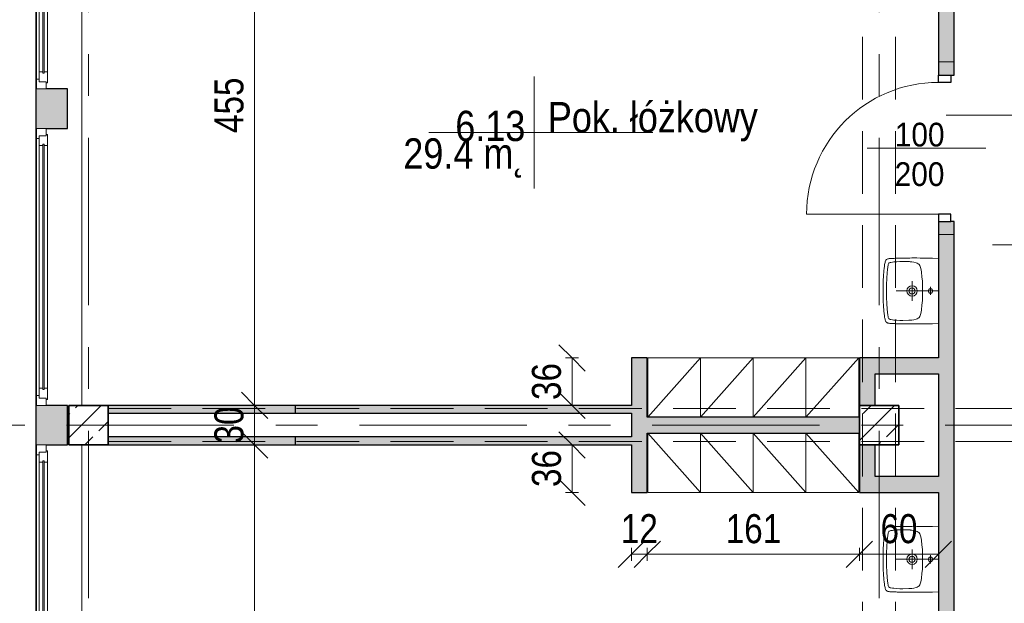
# Model space of a CAD drawing. Header units: centimetres. Extents: x -1743 to 21705, y -8842 to 3590.
# Tile 6 of 44: x -1265 to -518, y 753 to 1196. Entities that reach past the tile are written whole.
import ezdxf

# ---------------------------------------------------------------- set-up
doc = ezdxf.new("R2010")
doc.units = ezdxf.units.CM
doc.linetypes.add('Oś', pattern=[222.25, 127, -31.75, 31.75, -31.75])
doc.linetypes.add('Ukryte', pattern=[71.438, 47.625, -23.813])
for name, color, linetype, lineweight in [('A-ANNO-DIMS', 211, 'Continuous', 13), ('A-ANNO-DIMS-100', 211, 'Continuous', 13), ('A-ANNO-NOTE', 131, 'Continuous', 9), ('A-AREA', 32, 'Continuous', 9), ('A-AREA-IDEN', 2, 'Continuous', 13), ('A-DETL-GENF', 92, 'Continuous', 9), ('A-DETL-HDLN', 90, 'Ukryte', 9), ('A-DETL-MEDM', 33, 'Continuous', 25), ('A-DOOR', 31, 'Continuous', 13), ('A-GLAZ', 151, 'Continuous', 13), ('A-WALL', 113, 'Continuous', 13), ('P-SANR-FIXT', 6, 'Continuous', 9), ('Q-SPCQ', 91, 'Continuous', 9), ('S-COLS', 52, 'Continuous', 9), ('S-GRID', 1, 'Continuous', 13)]:
    doc.layers.add(name, color=color, linetype=linetype, lineweight=lineweight)
doc.styles.add('Arial', font='arial.ttf', dxfattribs={"width": 0.9, "height": 18})
doc.styles.add('Arial Narrow_2', font='ARIALN.TTF', dxfattribs={"height": 22})
doc.styles.add('Arial_3', font='arial.ttf', dxfattribs={"width": 0.85, "height": 23})
doc.dimstyles.new('Diagonal_1_100__0_1__1', dxfattribs={"dimscale": 30.48, "dimtxt": 22.515481, "dimasz": 0.656168, "dimexe": 0.164042, "dimexo": 0.0625, "dimgap": 0.065617, "dimtad": 1, "dimdec": 1, "dimrnd": 0.1, "dimdsep": 46, "dimtxsty": 'Arial Narrow_2', "dimblk1": 'OBLIQUE', "dimblk2": 'OBLIQUE', "dimsah": 1, "dimcen": 0.09, "dimazin": 0, "dimtfac": 1, "dimtdec": 4, "dimtix": 1, "dimtmove": 0, "dimatfit": 3, "dimfxl": 0.164042, "dimfxlon": 1, "dimtvp": 1, "dimtolj": 1, "dimtzin": 0, "dimarcsym": 2})

# ---------------------------------------------------------------- blocks, each defined once
blk = doc.blocks.new('M_Concrete-Square-Column - 300 x 300mm-V8-6_piętro IV __13_80 m_ - stan istniejący')
at = {"layer": 'S-COLS'}
h = blk.add_hatch(dxfattribs=at)
h.set_pattern_fill('FP_10', color=256, style=0, pattern_type=2)
h.set_pattern_definition([(45, (612.623, -888.326), (-17.67767, 17.67767), []), (45, (630.3, -888.326), (-17.67767, 17.67767), [12.5, -6.25])])
h.paths.add_polyline_path([(15, -15), (15, 15), (-15, 15), (-15, -15)], flags=0)
at = {"layer": 'S-COLS', "lineweight": 35}
for p, q in [((15, 15), (-15, 15)), ((-15, 15), (-15, -15)), ((15, -15), (15, 15)), ((-15, -15), (15, -15))]:
    blk.add_line(p, q, dxfattribs=at)
blk = doc.blocks.new('M_Concrete-Square-Column - 300 x 300mm-V18-6_piętro IV __13_80 m_ - stan istniejący')
at = {"layer": 'S-COLS'}
h = blk.add_hatch(dxfattribs=at)
h.set_pattern_fill('FP_22', color=256, style=0, pattern_type=2)
h.set_pattern_definition([(45, (1212.623, -888.326), (-17.67767, 17.67767), []), (45, (1230.3, -888.326), (-17.67767, 17.67767), [12.5, -6.25])])
h.paths.add_polyline_path([(15, -15), (15, 15), (-15, 15), (-15, -15)], flags=0)
at = {"layer": 'S-COLS', "lineweight": 35}
for p, q in [((15, 15), (-15, 15)), ((-15, 15), (-15, -15)), ((15, -15), (15, 15)), ((-15, -15), (15, -15))]:
    blk.add_line(p, q, dxfattribs=at)
blk = doc.blocks.new('DRZWI 1S - automatyczna etykieta - Drzwi 100-2252139-6_piętro IV __13_80 m_ - stan istniejący')
at = {"layer": 'A-DETL-GENF'}
for p, q in [((-55.5, 3.5), (-50, 3.5)), ((-55.5, -6), (-55.5, 3.5)), ((-50, 3.5), (-50, -6)), ((50, 3.5), (55.5, 3.5)), ((50, -6), (50, 3.5)), ((55.5, 3.5), (55.5, -6)), ((-50, -6), (-55.5, -6)), ((55.5, -6), (50, -6))]:
    blk.add_line(p, q, dxfattribs=at)
at = {"layer": 'A-DETL-MEDM'}
for p, q in [((-55.5, -6), (-55.5, 3.5)), ((-55.5, 3.5), (-50, 3.5)), ((-50, 3.5), (-50, -6)), ((50, 3.5), (50, -6)), ((55.5, 3.5), (50, 3.5)), ((55.5, -6), (55.5, 3.5)), ((-50, -6), (-55.5, -6)), ((50, -6), (55.5, -6))]:
    blk.add_line(p, q, dxfattribs=at)
at = {"layer": 'A-DOOR'}
blk.add_line((50, -6), (50, -106), dxfattribs=at)
blk.add_arc((50, -6), 100, 180, 270, dxfattribs=at)
blk = doc.blocks.new('Okno - automatyczna etykieta - 210x165 _nietypowy podział_-2208563-6_piętro IV __13_80 m_ - stan istniejący')
at = {"layer": 'A-GLAZ'}
for p, q in [((-97.5, 11.5), (-105, 11.5)), ((-105, 11.5), (-105, 4)), ((-105, 11.5), (105, 11.5)), ((-92, 9.5), (-99.5, 9.5)), ((-99.5, 9.5), (-99.5, 4)), ((-99.5, 4), (-99.5, 9.5)), ((-99.5, 9.5), (-97.5, 9.5)), ((-97.5, 9.5), (-97.5, 11.5)), ((97.5, 11.5), (-97.5, 11.5)), ((-92, 6.75), (-92, 9.5)), ((92, 9.5), (-92, 9.5)), ((99.5, 9.5), (92, 9.5)), ((92, 9.5), (92, 6.75)), ((105, 11.5), (97.5, 11.5)), ((97.5, 11.5), (97.5, 9.5)), ((97.5, 9.5), (99.5, 9.5)), ((99.5, 4), (99.5, 9.5)), ((99.5, 9.5), (99.5, 4)), ((105, 4), (105, 11.5)), ((-105, 4), (-99.5, 4)), ((-99.5, 4), (-100.5, 4)), ((-100.5, 4), (-100.5, 3)), ((-100.5, 3), (-92, 3)), ((93, 6.75), (-93, 6.75)), ((-93, 6.75), (-93, 5.75)), ((-93, 5.75), (-93, 6.75)), ((-93, 6.75), (-92, 6.75)), ((-93, 5.75), (93, 5.75)), ((-92, 5.75), (-93, 5.75)), ((-92, 3), (-92, 5.75)), ((92, 3), (-92, 3)), ((92, 6.75), (93, 6.75)), ((92, 5.75), (92, 3)), ((93, 5.75), (92, 5.75)), ((92, 3), (100.5, 3)), ((93, 5.75), (93, 6.75)), ((93, 6.75), (93, 5.75)), ((100.5, 4), (99.5, 4)), ((99.5, 4), (105, 4)), ((100.5, 3), (100.5, 4))]:
    blk.add_line(p, q, dxfattribs=at)
blk = doc.blocks.new('Szafa1 - 45 cm-1791407-6_piętro IV __13_80 m_ - stan istniejący')
at = {"layer": 'Q-SPCQ'}
for p, q in [((-7.5, 51), (32.5, 6)), ((-7.5, 6), (-7.5, 51)), ((-7.5, 51), (32.5, 51)), ((32.5, 51), (32.5, 6))]:
    blk.add_line(p, q, dxfattribs=at)
blk = doc.blocks.new('Szafa1 - 45 cm-1791408-6_piętro IV __13_80 m_ - stan istniejący')
at = {"layer": 'Q-SPCQ'}
for p, q in [((-7.5, -51), (32.5, -6)), ((-7.5, -6), (-7.5, -51)), ((32.5, -51), (32.5, -6)), ((-7.5, -51), (32.5, -51))]:
    blk.add_line(p, q, dxfattribs=at)
blk = doc.blocks.new('Umywalka koło Nova Pro - Pro 50-1211177-6_piętro IV __13_80 m_ - stan istniejący')
at = {"layer": 'P-SANR-FIXT'}
for p, q in [((-12.19, -6), (-12.32, -10.58)), ((12.5, -6), (12.5, -38)), ((37.32, -10.58), (37.19, -6)), ((-12.4, -14.28), (-12.45, -17.35)), ((-12.32, -10.58), (-12.4, -14.28)), ((15.72, -12.02), (9.46, -12.02)), ((37.4, -14.28), (37.32, -10.58)), ((37.45, -17.35), (37.4, -14.28)), ((-12.48, -22.27), (-12.51, -24.3)), ((-12.45, -17.35), (-12.48, -19.98)), ((-12.48, -19.98), (-12.48, -22.27)), ((-8.62, -22.03), (-8.91, -22.86)), ((-8.19, -21.26), (-8.62, -22.03)), ((-7.93, -20.91), (-8.19, -21.26)), ((-7.61, -20.62), (-7.93, -20.91)), ((-6.89, -20.14), (-7.61, -20.62)), ((-6.09, -19.8), (-6.89, -20.14)), ((-5.24, -19.53), (-6.09, -19.8)), ((-3.53, -19.16), (-5.24, -19.53)), ((-1.83, -18.89), (-3.53, -19.16)), ((1.66, -18.49), (-1.83, -18.89)), ((5.15, -18.2), (1.66, -18.49)), ((8.64, -18.06), (5.15, -18.2)), ((10.37, -18.01), (8.64, -18.06)), ((14.63, -18.01), (10.37, -18.01)), ((16.36, -18.06), (14.63, -18.01)), ((19.88, -18.2), (16.36, -18.06)), ((23.34, -18.49), (19.88, -18.2)), ((26.83, -18.89), (23.34, -18.49)), ((28.56, -19.16), (26.83, -18.89)), ((30.26, -19.53), (28.56, -19.16)), ((31.09, -19.8), (30.26, -19.53)), ((31.89, -20.14), (31.09, -19.8)), ((32.61, -20.62), (31.89, -20.14)), ((32.93, -20.91), (32.61, -20.62)), ((33.19, -21.26), (32.93, -20.91)), ((33.62, -22.03), (33.19, -21.26)), ((33.91, -22.86), (33.62, -22.03)), ((37.48, -19.98), (37.45, -17.35)), ((37.51, -22.27), (37.48, -19.98)), ((37.51, -26.13), (37.51, -22.27)), ((-12.51, -24.3), (-12.48, -26.13)), ((-12.48, -26.13), (-12.48, -27.81)), ((-12.48, -27.81), (-12.46, -29.49)), ((-12.46, -29.49), (-12.46, -30.5)), ((-9.76, -28.56), (-9.84, -33.06)), ((-9.74, -27.87), (-9.76, -28.56)), ((-9.71, -27.55), (-9.74, -27.87)), ((-9.69, -27.15), (-9.71, -27.55)), ((-9.61, -26.27), (-9.69, -27.15)), ((-9.37, -24.54), (-9.61, -26.27)), ((-8.91, -22.86), (-9.37, -24.54)), ((20.01, -26), (5.01, -26)), ((34.37, -24.54), (33.91, -22.86)), ((34.63, -26.27), (34.37, -24.54)), ((34.69, -27.15), (34.63, -26.27)), ((34.71, -27.55), (34.69, -27.15)), ((34.74, -27.87), (34.71, -27.55)), ((34.76, -28.56), (34.74, -27.87)), ((34.84, -33.06), (34.76, -28.56)), ((37.46, -30.5), (37.48, -29.49)), ((37.48, -27.81), (37.51, -26.13)), ((37.48, -29.49), (37.48, -27.81)), ((-12.46, -30.5), (-12.43, -31.46)), ((-12.43, -31.46), (-12.43, -32.39)), ((-12.43, -32.39), (-12.4, -33.3)), ((-12.4, -33.3), (-12.4, -33.88)), ((-12.4, -33.88), (-12.38, -35.06)), ((-12.38, -35.06), (-12.35, -35.88)), ((-12.35, -35.88), (-12.35, -36.65)), ((-12.35, -36.65), (-12.32, -37.43)), ((-9.84, -33.06), (-9.79, -35.32)), ((-9.79, -35.32), (-9.71, -37.56)), ((34.71, -37.56), (34.82, -35.32)), ((34.82, -35.32), (34.84, -33.06)), ((37.32, -37.43), (37.35, -36.65)), ((37.35, -35.88), (37.38, -35.06)), ((37.35, -36.65), (37.35, -35.88)), ((37.38, -35.06), (37.4, -33.88)), ((37.4, -33.88), (37.43, -33.3)), ((37.43, -32.39), (37.46, -31.46)), ((37.43, -33.3), (37.43, -32.39)), ((37.46, -31.46), (37.46, -30.5)), ((-12.32, -37.43), (-12.3, -38.17)), ((-12.3, -38.17), (-12.27, -38.89)), ((-12.27, -38.89), (-12.24, -39.61)), ((-12.24, -39.61), (-12.22, -40.28)), ((-12.22, -40.28), (-12.19, -40.94)), ((-12.19, -40.94), (-12.16, -41.58)), ((-12.16, -41.58), (-12.14, -42.22)), ((-12.14, -42.22), (-12.08, -42.81)), ((-12.08, -42.81), (-12, -43.37)), ((-12, -43.37), (-11.92, -43.87)), ((-11.92, -43.87), (-11.82, -44.38)), ((-11.82, -44.38), (-11.71, -44.67)), ((-11.6, -44.96), (-11.79, -44.38)), ((-11.71, -44.67), (-11.6, -44.96)), ((-9.71, -37.56), (-9.53, -39.82)), ((-9.53, -39.82), (-9.39, -40.94)), ((-9.39, -40.94), (-9.21, -42.03)), ((-9.21, -42.03), (-9.05, -42.59)), ((-9.05, -42.59), (-8.86, -43.1)), ((-8.86, -43.1), (-8.7, -43.34)), ((-8.7, -43.34), (-8.51, -43.55)), ((-8.51, -43.55), (-8.03, -43.85)), ((-8.03, -43.85), (-7.53, -44.06)), ((-7.53, -44.06), (-6.97, -44.22)), ((-6.97, -44.22), (-5.88, -44.43)), ((-5.88, -44.43), (-3.64, -44.75)), ((-3.64, -44.75), (-1.4, -44.94)), ((26.4, -44.94), (28.64, -44.75)), ((28.64, -44.75), (30.88, -44.43)), ((30.88, -44.43), (31.97, -44.22)), ((31.97, -44.22), (32.53, -44.06)), ((32.53, -44.06), (33.06, -43.85)), ((33.06, -43.85), (33.54, -43.55)), ((33.54, -43.55), (33.73, -43.34)), ((33.73, -43.34), (33.86, -43.1)), ((33.86, -43.1), (34.07, -42.59)), ((34.07, -42.59), (34.21, -42.03)), ((34.21, -42.03), (34.39, -40.94)), ((34.39, -40.94), (34.53, -39.82)), ((34.53, -39.82), (34.71, -37.56)), ((36.6, -44.96), (36.82, -44.38)), ((36.82, -44.38), (36.92, -43.87)), ((36.92, -43.87), (37.03, -43.37)), ((37.03, -43.37), (37.08, -42.81)), ((37.08, -42.81), (37.14, -42.22)), ((37.14, -42.22), (37.16, -41.58)), ((37.16, -41.58), (37.19, -40.94)), ((37.19, -40.94), (37.22, -40.28)), ((37.22, -40.28), (37.24, -39.61)), ((37.24, -39.61), (37.27, -38.89)), ((37.27, -38.89), (37.3, -38.17)), ((37.3, -38.17), (37.32, -37.43)), ((-11.6, -44.96), (-11.26, -45.47)), ((-11.26, -45.47), (-11.6, -44.96)), ((-11.26, -45.47), (-10.8, -45.84)), ((-10.8, -45.84), (-11.26, -45.47)), ((-10.8, -45.84), (-10.24, -46.11)), ((-10.24, -46.11), (-10.8, -45.84)), ((-10.24, -46.11), (-9.61, -46.32)), ((-9.61, -46.32), (-10.24, -46.11)), ((-9.61, -46.32), (-8.94, -46.51)), ((-8.94, -46.51), (-9.61, -46.32)), ((-8.94, -46.51), (-8.25, -46.64)), ((-8.25, -46.64), (-8.94, -46.51)), ((-8.25, -46.64), (-7.5, -46.8)), ((-7.5, -46.8), (-8.25, -46.64)), ((-7.5, -46.8), (-6.73, -46.91)), ((-6.73, -46.91), (-7.5, -46.8)), ((-6.73, -46.91), (-5.93, -47.04)), ((-5.93, -47.04), (-6.73, -46.91)), ((-5.93, -47.04), (-5.1, -47.15)), ((-5.1, -47.15), (-5.93, -47.04)), ((-5.1, -47.15), (-4.2, -47.25)), ((-4.2, -47.25), (-5.1, -47.15)), ((-4.2, -47.25), (-3.27, -47.36)), ((-3.27, -47.36), (-4.2, -47.25)), ((-3.27, -47.36), (-2.28, -47.44)), ((-2.28, -47.44), (-3.27, -47.36)), ((-2.28, -47.44), (-1.24, -47.52)), ((-1.24, -47.52), (-2.28, -47.44)), ((-1.4, -44.94), (3.1, -45.18)), ((-1.24, -47.52), (-0.15, -47.63)), ((-0.15, -47.63), (-1.24, -47.52)), ((-0.15, -47.63), (1.05, -47.71)), ((1.05, -47.71), (-0.15, -47.63)), ((1.05, -47.71), (2.3, -47.76)), ((2.3, -47.76), (1.05, -47.71)), ((2.3, -47.76), (3.66, -47.84)), ((3.66, -47.84), (2.3, -47.76)), ((3.1, -45.18), (7.6, -45.31)), ((3.66, -47.84), (5.12, -47.89)), ((5.12, -47.89), (3.66, -47.84)), ((5.12, -47.89), (6.72, -47.95)), ((6.72, -47.95), (5.12, -47.89)), ((6.72, -47.95), (8.45, -47.97)), ((8.45, -47.97), (6.72, -47.95)), ((7.6, -45.31), (9.86, -45.39)), ((8.45, -47.97), (10.4, -48)), ((10.4, -48), (8.45, -47.97)), ((9.86, -45.39), (11.04, -45.42)), ((10.4, -48), (14.63, -48)), ((14.63, -48), (10.4, -48)), ((11.04, -45.42), (11.7, -45.42)), ((11.7, -45.42), (12.5, -45.44)), ((12.5, -45.44), (13.3, -45.42)), ((13.3, -45.42), (13.99, -45.42)), ((13.99, -45.42), (15.14, -45.39)), ((14.63, -48), (16.55, -47.97)), ((16.55, -47.97), (14.63, -48)), ((15.14, -45.39), (17.4, -45.31)), ((16.55, -47.97), (18.31, -47.95)), ((18.31, -47.95), (16.55, -47.97)), ((17.4, -45.31), (21.9, -45.18)), ((18.31, -47.95), (19.88, -47.89)), ((19.88, -47.89), (18.31, -47.95)), ((19.88, -47.89), (21.34, -47.84)), ((21.34, -47.84), (19.88, -47.89)), ((21.34, -47.84), (22.7, -47.76)), ((22.7, -47.76), (21.34, -47.84)), ((21.9, -45.18), (26.4, -44.94)), ((22.7, -47.76), (23.98, -47.71)), ((23.98, -47.71), (22.7, -47.76)), ((23.98, -47.71), (25.15, -47.63)), ((25.15, -47.63), (23.98, -47.71)), ((25.15, -47.63), (26.24, -47.52)), ((26.24, -47.52), (25.15, -47.63)), ((26.24, -47.52), (27.31, -47.44)), ((27.31, -47.44), (26.24, -47.52)), ((27.31, -47.44), (28.29, -47.36)), ((28.29, -47.36), (27.31, -47.44)), ((28.29, -47.36), (29.23, -47.25)), ((29.23, -47.25), (28.29, -47.36)), ((29.23, -47.25), (30.1, -47.15)), ((30.1, -47.15), (29.23, -47.25)), ((30.1, -47.15), (30.93, -47.04)), ((30.93, -47.04), (30.1, -47.15)), ((30.93, -47.04), (31.76, -46.91)), ((31.76, -46.91), (30.93, -47.04)), ((31.76, -46.91), (32.5, -46.8)), ((32.5, -46.8), (31.76, -46.91)), ((32.5, -46.8), (33.25, -46.64)), ((33.25, -46.64), (32.5, -46.8)), ((33.25, -46.64), (33.97, -46.51)), ((33.97, -46.51), (33.25, -46.64)), ((33.97, -46.51), (34.63, -46.32)), ((34.63, -46.32), (33.97, -46.51)), ((34.63, -46.32), (35.24, -46.11)), ((35.24, -46.11), (34.63, -46.32)), ((35.24, -46.11), (35.8, -45.84)), ((35.8, -45.84), (35.24, -46.11)), ((35.8, -45.84), (36.28, -45.47)), ((36.28, -45.47), (35.8, -45.84)), ((36.28, -45.47), (36.6, -44.96)), ((36.6, -44.96), (36.28, -45.47))]:
    blk.add_line(p, q, dxfattribs=at)
for centre, radius in [((12.5, -12.02), 1.72), ((12.51, -26), 3.92), ((12.51, -26), 2.28)]:
    blk.add_circle(centre, radius, dxfattribs=at)
blk = doc.blocks.new('Umywalka koło Nova Pro - Pro 50-1205816-6_piętro IV __13_80 m_ - stan istniejący')
at = {"layer": 'P-SANR-FIXT'}
for p, q in [((-11.6, 44.96), (-11.79, 44.38)), ((-11.71, 44.67), (-11.6, 44.96)), ((-11.6, 44.96), (-11.26, 45.47)), ((-11.26, 45.47), (-11.6, 44.96)), ((-11.26, 45.47), (-10.8, 45.84)), ((-10.8, 45.84), (-11.26, 45.47)), ((-10.8, 45.84), (-10.24, 46.11)), ((-10.24, 46.11), (-10.8, 45.84)), ((-10.24, 46.11), (-9.61, 46.32)), ((-9.61, 46.32), (-10.24, 46.11)), ((-9.61, 46.32), (-8.94, 46.51)), ((-8.94, 46.51), (-9.61, 46.32)), ((-8.94, 46.51), (-8.25, 46.64)), ((-8.25, 46.64), (-8.94, 46.51)), ((-8.25, 46.64), (-7.5, 46.8)), ((-7.5, 46.8), (-8.25, 46.64)), ((-7.5, 46.8), (-6.73, 46.91)), ((-6.73, 46.91), (-7.5, 46.8)), ((-6.73, 46.91), (-5.93, 47.04)), ((-5.93, 47.04), (-6.73, 46.91)), ((-5.93, 47.04), (-5.1, 47.15)), ((-5.1, 47.15), (-5.93, 47.04)), ((-5.1, 47.15), (-4.2, 47.25)), ((-4.2, 47.25), (-5.1, 47.15)), ((-4.2, 47.25), (-3.27, 47.36)), ((-3.27, 47.36), (-4.2, 47.25)), ((-3.64, 44.75), (-1.4, 44.94)), ((-3.27, 47.36), (-2.28, 47.44)), ((-2.28, 47.44), (-3.27, 47.36)), ((-2.28, 47.44), (-1.24, 47.52)), ((-1.24, 47.52), (-2.28, 47.44)), ((-1.4, 44.94), (3.1, 45.18)), ((-1.24, 47.52), (-0.15, 47.63)), ((-0.15, 47.63), (-1.24, 47.52)), ((-0.15, 47.63), (1.05, 47.71)), ((1.05, 47.71), (-0.15, 47.63)), ((1.05, 47.71), (2.3, 47.76)), ((2.3, 47.76), (1.05, 47.71)), ((2.3, 47.76), (3.66, 47.84)), ((3.66, 47.84), (2.3, 47.76)), ((3.1, 45.18), (7.6, 45.31)), ((3.66, 47.84), (5.12, 47.89)), ((5.12, 47.89), (3.66, 47.84)), ((5.12, 47.89), (6.72, 47.95)), ((6.72, 47.95), (5.12, 47.89)), ((6.72, 47.95), (8.45, 47.97)), ((8.45, 47.97), (6.72, 47.95)), ((7.6, 45.31), (9.86, 45.39)), ((8.45, 47.97), (10.4, 48)), ((10.4, 48), (8.45, 47.97)), ((9.86, 45.39), (11.04, 45.42)), ((10.4, 48), (14.63, 48)), ((14.63, 48), (10.4, 48)), ((11.04, 45.42), (11.7, 45.42)), ((11.7, 45.42), (12.5, 45.44)), ((12.5, 45.44), (13.3, 45.42)), ((13.3, 45.42), (13.99, 45.42)), ((13.99, 45.42), (15.14, 45.39)), ((14.63, 48), (16.55, 47.97)), ((16.55, 47.97), (14.63, 48)), ((15.14, 45.39), (17.4, 45.31)), ((16.55, 47.97), (18.31, 47.95)), ((18.31, 47.95), (16.55, 47.97)), ((17.4, 45.31), (21.9, 45.18)), ((18.31, 47.95), (19.88, 47.89)), ((19.88, 47.89), (18.31, 47.95)), ((19.88, 47.89), (21.34, 47.84)), ((21.34, 47.84), (19.88, 47.89)), ((21.34, 47.84), (22.7, 47.76)), ((22.7, 47.76), (21.34, 47.84)), ((21.9, 45.18), (26.4, 44.94)), ((22.7, 47.76), (23.98, 47.71)), ((23.98, 47.71), (22.7, 47.76)), ((23.98, 47.71), (25.15, 47.63)), ((25.15, 47.63), (23.98, 47.71)), ((25.15, 47.63), (26.24, 47.52)), ((26.24, 47.52), (25.15, 47.63)), ((26.24, 47.52), (27.31, 47.44)), ((27.31, 47.44), (26.24, 47.52)), ((26.4, 44.94), (28.64, 44.75)), ((27.31, 47.44), (28.29, 47.36)), ((28.29, 47.36), (27.31, 47.44)), ((28.29, 47.36), (29.23, 47.25)), ((29.23, 47.25), (28.29, 47.36)), ((29.23, 47.25), (30.1, 47.15)), ((30.1, 47.15), (29.23, 47.25)), ((30.1, 47.15), (30.93, 47.04)), ((30.93, 47.04), (30.1, 47.15)), ((30.93, 47.04), (31.76, 46.91)), ((31.76, 46.91), (30.93, 47.04)), ((31.76, 46.91), (32.5, 46.8)), ((32.5, 46.8), (31.76, 46.91)), ((32.5, 46.8), (33.25, 46.64)), ((33.25, 46.64), (32.5, 46.8)), ((33.25, 46.64), (33.97, 46.51)), ((33.97, 46.51), (33.25, 46.64)), ((33.97, 46.51), (34.63, 46.32)), ((34.63, 46.32), (33.97, 46.51)), ((34.63, 46.32), (35.24, 46.11)), ((35.24, 46.11), (34.63, 46.32)), ((35.24, 46.11), (35.8, 45.84)), ((35.8, 45.84), (35.24, 46.11)), ((35.8, 45.84), (36.28, 45.47)), ((36.28, 45.47), (35.8, 45.84)), ((36.28, 45.47), (36.6, 44.96)), ((36.6, 44.96), (36.28, 45.47)), ((36.6, 44.96), (36.82, 44.38)), ((-12.35, 36.65), (-12.32, 37.43)), ((-12.32, 37.43), (-12.3, 38.17)), ((-12.3, 38.17), (-12.27, 38.89)), ((-12.27, 38.89), (-12.24, 39.61)), ((-12.24, 39.61), (-12.22, 40.28)), ((-12.22, 40.28), (-12.19, 40.94)), ((-12.19, 40.94), (-12.16, 41.58)), ((-12.16, 41.58), (-12.14, 42.22)), ((-12.14, 42.22), (-12.08, 42.81)), ((-12.08, 42.81), (-12, 43.37)), ((-12, 43.37), (-11.92, 43.87)), ((-11.92, 43.87), (-11.82, 44.38)), ((-11.82, 44.38), (-11.71, 44.67)), ((-9.79, 35.32), (-9.71, 37.56)), ((-9.71, 37.56), (-9.53, 39.82)), ((-9.53, 39.82), (-9.39, 40.94)), ((-9.39, 40.94), (-9.21, 42.03)), ((-9.21, 42.03), (-9.05, 42.59)), ((-9.05, 42.59), (-8.86, 43.1)), ((-8.86, 43.1), (-8.7, 43.34)), ((-8.7, 43.34), (-8.51, 43.55)), ((-8.51, 43.55), (-8.03, 43.85)), ((-8.03, 43.85), (-7.53, 44.06)), ((-7.53, 44.06), (-6.97, 44.22)), ((-6.97, 44.22), (-5.88, 44.43)), ((-5.88, 44.43), (-3.64, 44.75)), ((12.5, 6), (12.5, 38)), ((28.64, 44.75), (30.88, 44.43)), ((30.88, 44.43), (31.97, 44.22)), ((31.97, 44.22), (32.53, 44.06)), ((32.53, 44.06), (33.06, 43.85)), ((33.06, 43.85), (33.54, 43.55)), ((33.54, 43.55), (33.73, 43.34)), ((33.73, 43.34), (33.86, 43.1)), ((33.86, 43.1), (34.07, 42.59)), ((34.07, 42.59), (34.21, 42.03)), ((34.21, 42.03), (34.39, 40.94)), ((34.39, 40.94), (34.53, 39.82)), ((34.53, 39.82), (34.71, 37.56)), ((34.71, 37.56), (34.82, 35.32)), ((36.82, 44.38), (36.92, 43.87)), ((36.92, 43.87), (37.03, 43.37)), ((37.03, 43.37), (37.08, 42.81)), ((37.08, 42.81), (37.14, 42.22)), ((37.14, 42.22), (37.16, 41.58)), ((37.16, 41.58), (37.19, 40.94)), ((37.19, 40.94), (37.22, 40.28)), ((37.22, 40.28), (37.24, 39.61)), ((37.24, 39.61), (37.27, 38.89)), ((37.27, 38.89), (37.3, 38.17)), ((37.3, 38.17), (37.32, 37.43)), ((37.32, 37.43), (37.35, 36.65)), ((-12.46, 30.5), (-12.43, 31.46)), ((-12.46, 29.49), (-12.46, 30.5)), ((-12.43, 32.39), (-12.4, 33.3)), ((-12.43, 31.46), (-12.43, 32.39)), ((-12.4, 33.88), (-12.38, 35.06)), ((-12.4, 33.3), (-12.4, 33.88)), ((-12.38, 35.06), (-12.35, 35.88)), ((-12.35, 35.88), (-12.35, 36.65)), ((-9.84, 33.06), (-9.79, 35.32)), ((-9.76, 28.56), (-9.84, 33.06)), ((34.84, 33.06), (34.76, 28.56)), ((34.82, 35.32), (34.84, 33.06)), ((37.35, 36.65), (37.35, 35.88)), ((37.35, 35.88), (37.38, 35.06)), ((37.38, 35.06), (37.4, 33.88)), ((37.4, 33.88), (37.43, 33.3)), ((37.43, 33.3), (37.43, 32.39)), ((37.43, 32.39), (37.46, 31.46)), ((37.46, 31.46), (37.46, 30.5)), ((37.46, 30.5), (37.48, 29.49)), ((-12.51, 24.3), (-12.48, 26.13)), ((-12.48, 22.27), (-12.51, 24.3)), ((-12.48, 27.81), (-12.46, 29.49)), ((-12.48, 26.13), (-12.48, 27.81)), ((-9.74, 27.87), (-9.76, 28.56)), ((-9.71, 27.55), (-9.74, 27.87)), ((-9.69, 27.15), (-9.71, 27.55)), ((-9.61, 26.27), (-9.69, 27.15)), ((-9.37, 24.54), (-9.61, 26.27)), ((-8.91, 22.86), (-9.37, 24.54)), ((-8.62, 22.03), (-8.91, 22.86)), ((20.01, 26), (5.01, 26)), ((33.91, 22.86), (33.62, 22.03)), ((34.37, 24.54), (33.91, 22.86)), ((34.63, 26.27), (34.37, 24.54)), ((34.69, 27.15), (34.63, 26.27)), ((34.71, 27.55), (34.69, 27.15)), ((34.74, 27.87), (34.71, 27.55)), ((34.76, 28.56), (34.74, 27.87)), ((37.48, 29.49), (37.48, 27.81)), ((37.48, 27.81), (37.51, 26.13)), ((37.51, 26.13), (37.51, 22.27)), ((-12.48, 19.98), (-12.48, 22.27)), ((-12.45, 17.35), (-12.48, 19.98)), ((-12.4, 14.28), (-12.45, 17.35)), ((-8.19, 21.26), (-8.62, 22.03)), ((-7.93, 20.91), (-8.19, 21.26)), ((-7.61, 20.62), (-7.93, 20.91)), ((-6.89, 20.14), (-7.61, 20.62)), ((-6.09, 19.8), (-6.89, 20.14)), ((-5.24, 19.53), (-6.09, 19.8)), ((-3.53, 19.16), (-5.24, 19.53)), ((-1.83, 18.89), (-3.53, 19.16)), ((1.66, 18.49), (-1.83, 18.89)), ((5.15, 18.2), (1.66, 18.49)), ((8.64, 18.06), (5.15, 18.2)), ((10.37, 18.01), (8.64, 18.06)), ((14.63, 18.01), (10.37, 18.01)), ((16.36, 18.06), (14.63, 18.01)), ((19.88, 18.2), (16.36, 18.06)), ((23.34, 18.49), (19.88, 18.2)), ((26.83, 18.89), (23.34, 18.49)), ((28.56, 19.16), (26.83, 18.89)), ((30.26, 19.53), (28.56, 19.16)), ((31.09, 19.8), (30.26, 19.53)), ((31.89, 20.14), (31.09, 19.8)), ((32.61, 20.62), (31.89, 20.14)), ((32.93, 20.91), (32.61, 20.62)), ((33.19, 21.26), (32.93, 20.91)), ((33.62, 22.03), (33.19, 21.26)), ((37.45, 17.35), (37.4, 14.28)), ((37.48, 19.98), (37.45, 17.35)), ((37.51, 22.27), (37.48, 19.98)), ((-12.32, 10.58), (-12.4, 14.28)), ((-12.19, 6), (-12.32, 10.58)), ((15.72, 12.02), (9.46, 12.02)), ((37.32, 10.58), (37.19, 6)), ((37.4, 14.28), (37.32, 10.58))]:
    blk.add_line(p, q, dxfattribs=at)
for centre, radius in [((12.51, 26), 3.92), ((12.51, 26), 2.28), ((12.5, 12.02), 1.72)]:
    blk.add_circle(centre, radius, dxfattribs=at)
blk = doc.blocks.new('DIMBLOCK4-6_piętro IV __13_80 m_ - stan istniejący')
at = {"layer": 'A-ANNO-DIMS-100'}
for p, q in [((-1086.6, 873.33), (-1096.6, 883.33)), ((-1091.6, 873.33), (-1081.6, 873.33)), ((-1086.6, 873.33), (-1091.6, 873.33)), ((-1086.6, 418.33), (-1086.6, 873.33)), ((-1086.6, 873.33), (-1076.6, 863.33)), ((-1086.6, 418.33), (-1096.6, 428.33)), ((-1091.6, 418.33), (-1081.6, 418.33)), ((-1086.6, 418.33), (-1091.6, 418.33)), ((-1086.6, 418.33), (-1076.6, 408.33))]:
    blk.add_line(p, q, dxfattribs=at)
at = {"layer": 'A-ANNO-DIMS-100', "color": 0, "insert": (-1117.04, 624.92), "char_height": 22, "width": 50.1774, "attachment_point": 1, "rotation": 90, "line_spacing_factor": 0.974696, "style": 'Arial Narrow_2'}
blk.add_mtext('455', dxfattribs=at)
blk = doc.blocks.new('_Oblique')
at = {"color": 0, "linetype": 'ByBlock', "lineweight": -2}
blk.add_line((-0.5, -0.5), (0.5, 0.5), dxfattribs=at)
blk = doc.blocks.new('DIMBLOCK5-6_piętro IV __13_80 m_ - stan istniejący')
at = {"layer": 'A-ANNO-DIMS-100'}
for p, q in [((-1086.6, 903.33), (-1096.6, 913.33)), ((-1091.6, 903.33), (-1081.6, 903.33)), ((-1086.6, 903.33), (-1091.6, 903.33)), ((-1086.6, 873.33), (-1086.6, 903.33)), ((-1086.6, 903.33), (-1076.6, 893.33)), ((-1086.6, 873.33), (-1096.6, 883.33)), ((-1091.6, 873.33), (-1081.6, 873.33)), ((-1086.6, 873.33), (-1091.6, 873.33)), ((-1086.6, 873.33), (-1076.6, 863.33))]:
    blk.add_line(p, q, dxfattribs=at)
at = {"layer": 'A-ANNO-DIMS-100', "color": 0, "insert": (-1117.04, 874.39), "char_height": 22, "width": 33.4516, "attachment_point": 1, "rotation": 90, "line_spacing_factor": 0.974696, "style": 'Arial Narrow_2'}
blk.add_mtext('30', dxfattribs=at)
blk = doc.blocks.new('DIMBLOCK6-6_piętro IV __13_80 m_ - stan istniejący')
at = {"layer": 'A-ANNO-DIMS-100'}
for p, q in [((-1086.6, 1358.33), (-1096.6, 1368.33)), ((-1091.6, 1358.33), (-1081.6, 1358.33)), ((-1086.6, 1358.33), (-1091.6, 1358.33)), ((-1086.6, 903.33), (-1086.6, 1358.33)), ((-1086.6, 1358.33), (-1076.6, 1348.33)), ((-1086.6, 903.33), (-1096.6, 913.33)), ((-1091.6, 903.33), (-1081.6, 903.33)), ((-1086.6, 903.33), (-1091.6, 903.33)), ((-1086.6, 903.33), (-1076.6, 893.33))]:
    blk.add_line(p, q, dxfattribs=at)
at = {"layer": 'A-ANNO-DIMS-100', "color": 0, "insert": (-1117.04, 1109.92), "char_height": 22, "width": 50.1774, "attachment_point": 1, "rotation": 90, "line_spacing_factor": 0.974696, "style": 'Arial Narrow_2'}
blk.add_mtext('455', dxfattribs=at)
blk = doc.blocks.new('DIMBLOCK192-6_piętro IV __13_80 m_ - stan istniejący')
at = {"layer": 'A-ANNO-DIMS-100'}
for p, q in [((-845.68, 873.33), (-855.68, 883.33)), ((-850.68, 873.33), (-840.68, 873.33)), ((-845.68, 873.33), (-850.68, 873.33)), ((-845.68, 837.33), (-845.68, 873.33)), ((-845.68, 873.33), (-835.68, 863.33)), ((-845.68, 837.33), (-855.68, 847.33)), ((-840.68, 837.33), (-850.68, 837.33)), ((-845.68, 837.33), (-835.68, 827.33)), ((-845.68, 837.33), (-840.68, 837.33))]:
    blk.add_line(p, q, dxfattribs=at)
at = {"layer": 'A-ANNO-DIMS-100', "color": 0, "insert": (-876.11, 841.39), "char_height": 22, "width": 33.4516, "attachment_point": 1, "rotation": 90, "line_spacing_factor": 0.974696, "style": 'Arial Narrow_2'}
blk.add_mtext('36', dxfattribs=at)
blk = doc.blocks.new('DIMBLOCK193-6_piętro IV __13_80 m_ - stan istniejący')
at = {"layer": 'A-ANNO-DIMS-100'}
for p, q in [((-845.68, 939.33), (-855.68, 949.33)), ((-840.68, 939.33), (-850.68, 939.33)), ((-845.68, 903.33), (-845.68, 939.33)), ((-845.68, 939.33), (-835.68, 929.33)), ((-845.68, 939.33), (-840.68, 939.33)), ((-845.68, 903.33), (-855.68, 913.33)), ((-850.68, 903.33), (-840.68, 903.33)), ((-845.68, 903.33), (-850.68, 903.33)), ((-845.68, 903.33), (-835.68, 893.33))]:
    blk.add_line(p, q, dxfattribs=at)
at = {"layer": 'A-ANNO-DIMS-100', "color": 0, "insert": (-876.11, 907.39), "char_height": 22, "width": 33.4516, "attachment_point": 1, "rotation": 90, "line_spacing_factor": 0.974696, "style": 'Arial Narrow_2'}
blk.add_mtext('36', dxfattribs=at)
blk = doc.blocks.new('DIMBLOCK194-6_piętro IV __13_80 m_ - stan istniejący')
at = {"layer": 'A-ANNO-DIMS-100'}
for p, q in [((-800.62, 790.37), (-790.62, 800.37)), ((-788.62, 790.37), (-778.62, 800.37)), ((-800.62, 795.37), (-800.62, 785.37)), ((-800.62, 790.37), (-800.62, 795.37)), ((-788.62, 795.37), (-788.62, 785.37)), ((-788.62, 790.37), (-788.62, 795.37)), ((-800.62, 790.37), (-810.62, 780.37)), ((-800.62, 790.37), (-788.62, 790.37)), ((-788.62, 790.37), (-798.62, 780.37))]:
    blk.add_line(p, q, dxfattribs=at)
at = {"layer": 'A-ANNO-DIMS-100', "color": 0, "insert": (-808.56, 820.8), "char_height": 22, "width": 33.4516, "attachment_point": 1, "line_spacing_factor": 0.974696, "style": 'Arial Narrow_2'}
blk.add_mtext('12', dxfattribs=at)
blk = doc.blocks.new('DIMBLOCK195-6_piętro IV __13_80 m_ - stan istniejący')
at = {"layer": 'A-ANNO-DIMS-100'}
for p, q in [((-788.62, 790.37), (-778.62, 800.37)), ((-627.62, 790.37), (-617.62, 800.37)), ((-788.62, 795.37), (-788.62, 785.37)), ((-788.62, 790.37), (-788.62, 795.37)), ((-627.62, 795.37), (-627.62, 785.37)), ((-627.62, 790.37), (-627.62, 795.37)), ((-788.62, 790.37), (-798.62, 780.37)), ((-788.62, 790.37), (-627.62, 790.37)), ((-627.62, 790.37), (-637.62, 780.37))]:
    blk.add_line(p, q, dxfattribs=at)
at = {"layer": 'A-ANNO-DIMS-100', "color": 0, "insert": (-729.03, 820.8), "char_height": 22, "width": 50.1774, "attachment_point": 1, "line_spacing_factor": 0.974696, "style": 'Arial Narrow_2'}
blk.add_mtext('161', dxfattribs=at)
blk = doc.blocks.new('DIMBLOCK196-6_piętro IV __13_80 m_ - stan istniejący')
at = {"layer": 'A-ANNO-DIMS-100'}
for p, q in [((-627.62, 790.37), (-617.62, 800.37)), ((-567.62, 790.37), (-557.62, 800.37)), ((-627.62, 795.37), (-627.62, 785.37)), ((-627.62, 790.37), (-627.62, 795.37)), ((-567.62, 795.37), (-567.62, 785.37)), ((-567.62, 790.37), (-567.62, 795.37)), ((-627.62, 790.37), (-637.62, 780.37)), ((-627.62, 790.37), (-567.62, 790.37)), ((-567.62, 790.37), (-577.62, 780.37))]:
    blk.add_line(p, q, dxfattribs=at)
at = {"layer": 'A-ANNO-DIMS-100', "color": 0, "insert": (-611.56, 820.8), "char_height": 22, "width": 33.4516, "attachment_point": 1, "line_spacing_factor": 0.974696, "style": 'Arial Narrow_2'}
blk.add_mtext('60', dxfattribs=at)
blk = doc.blocks.new('METKA_POMIESZCZENIA2 - Rozbudowana - bez ramki-2396678-6_piętro IV __13_80 m_ - stan istniejący')
at = {"layer": 'A-AREA-IDEN'}
for p, q in [((0, 0.425), (0, 0)), ((0.0976, 0), (-0.8, 0)), ((-0.8, 0), (0.9, 0)), ((0, 0), (0, -0.425))]:
    blk.add_line(p, q, dxfattribs=at)

msp = doc.modelspace()

# ---------------------------------------------------------------- hatches: boundary and pattern name
at = {"layer": 'A-WALL'}
h = msp.add_hatch(color=9, dxfattribs=at)
h.paths.add_polyline_path([(-1252.62, 393.33), (-1228.62, 393.33), (-1228.62, 423.33), (-1252.62, 423.33), (-1252.62, 419.07)], flags=0)
h.paths.add_polyline_path([(-1252.62, 633.33), (-1228.62, 633.33), (-1228.62, 663.33), (-1252.62, 663.33), (-1252.62, 634.7)], flags=0)
h.paths.add_polyline_path([(-1244.62, 873.33), (-1228.62, 873.33), (-1228.62, 903.33), (-1252.62, 903.33), (-1252.62, 873.33), (-1250.12, 873.33)], flags=0)
h.paths.add_polyline_path([(-1252.62, 1113.33), (-1228.62, 1113.33), (-1228.62, 1143.33), (-1252.62, 1143.33), (-1252.62, 1114.7)], flags=0)
h.paths.add_polyline_path([(-1252.12, 1353.33), (-1228.62, 1353.33), (-1228.62, 1383.33), (-1252.62, 1383.33), (-1252.62, 1353.33)], flags=0)
h = msp.add_hatch(color=9, dxfattribs=at)
h.paths.add_polyline_path([(-567.62, 132.33), (-555.62, 132.33), (-555.62, 152.33), (-567.62, 152.33)], flags=0)
h.paths.add_polyline_path([(-567.62, 283.83), (-555.62, 283.83), (-555.62, 612.83), (-567.62, 612.83), (-567.62, 361.33)], flags=0)
h.paths.add_polyline_path([(-567.62, 743.83), (-555.62, 743.83), (-555.62, 1032.83), (-567.62, 1032.83), (-567.62, 788.27)], flags=0)
h.paths.add_polyline_path([(-555.62, 1163.83), (-555.62, 1383.33), (-567.62, 1383.33), (-567.62, 1163.83)], flags=0)
h = msp.add_hatch(color=9, dxfattribs=at)
h.paths.add_polyline_path([(-558.12, 1032.83), (-555.62, 1032.83), (-555.62, 1042.83), (-567.62, 1042.83), (-567.62, 1032.83)], flags=0)
h.paths.add_polyline_path([(-555.62, 1153.83), (-555.62, 1163.83), (-567.62, 1163.83), (-567.62, 1153.83), (-558.12, 1153.83)], flags=0)
for points in [[(-800.62, 837.33), (-788.62, 837.33), (-788.62, 939.33), (-800.62, 939.33), (-800.62, 873.33)], [(-567.62, 927.33), (-567.62, 939.33), (-627.62, 939.33), (-627.62, 927.33), (-615.62, 927.33)], [(-1197.62, 897.33), (-1055.62, 897.33), (-1055.62, 903.33), (-1197.62, 903.33)], [(-800.62, 897.33), (-800.62, 903.33), (-1055.62, 903.33), (-1055.62, 897.33)], [(-627.62, 882.33), (-627.62, 894.33), (-788.62, 894.33), (-788.62, 882.33), (-719.16, 882.33)], [(-1055.62, 873.33), (-1055.62, 879.33), (-1197.62, 879.33), (-1197.62, 873.33), (-1083.06, 873.33)], [(-800.62, 873.33), (-800.62, 879.33), (-1055.62, 879.33), (-1055.62, 873.33)], [(-567.62, 837.33), (-567.62, 849.33), (-615.62, 849.33), (-615.62, 837.33)]]:
    msp.add_hatch(color=9, dxfattribs=at).paths.add_polyline_path(points, flags=0)
h = msp.add_hatch(color=9, dxfattribs=at)
h.paths.add_polyline_path([(-615.62, 837.33), (-615.62, 873.33), (-627.62, 873.33), (-627.62, 837.33)], flags=0)
h.paths.add_polyline_path([(-615.62, 903.33), (-615.62, 927.33), (-627.62, 927.33), (-627.62, 903.33), (-622.02, 903.33)], flags=0)

# ---------------------------------------------------------------- linework, layer by layer
at = {"layer": 'A-ANNO-NOTE', "lineweight": 13}
msp.add_line((-531.62, 1098.33), (-621.62, 1098.33), dxfattribs=at)
at = {"layer": 'A-AREA'}
msp.add_line((-322.62, 1123.33), (-561.62, 1123.33), dxfattribs=at)
at = {"layer": 'A-DETL-HDLN'}
for p, q in [((-625.12, 420.83), (-625.12, 2793.33)), ((-600.12, 420.83), (-600.12, 2793.33)), ((-1197.62, 900.83), (1172.38, 900.83)), ((-1197.62, 875.83), (1172.38, 875.83))]:
    msp.add_line(p, q, dxfattribs=at)
at = {"layer": 'A-WALL', "color": 7, "lineweight": 25}
for p, q in [((-555.62, 1153.83), (-555.62, 1383.33)), ((-567.62, 1347.33), (-567.62, 1153.83)), ((-558.12, 1153.83), (-555.62, 1153.83)), ((-1252.12, 1143.33), (-1252.62, 1143.33)), ((-1252.62, 1143.33), (-1252.62, 1113.33)), ((-1228.62, 1143.33), (-1244.62, 1143.33)), ((-1228.62, 1113.33), (-1228.62, 1143.33)), ((-1252.62, 1113.33), (-1252.12, 1113.33)), ((-1244.62, 1113.33), (-1228.62, 1113.33)), ((-567.62, 1042.83), (-567.62, 939.33)), ((-555.62, 1042.83), (-558.12, 1042.83)), ((-555.62, 733.83), (-555.62, 1042.83)), ((-800.62, 939.33), (-800.62, 903.33)), ((-788.62, 939.33), (-800.62, 939.33)), ((-788.62, 894.33), (-788.62, 939.33)), ((-567.62, 939.33), (-627.62, 939.33)), ((-627.62, 939.33), (-627.62, 903.33)), ((-615.62, 927.33), (-567.62, 927.33)), ((-615.62, 903.33), (-615.62, 927.33)), ((-567.62, 927.33), (-567.62, 849.33)), ((-1252.12, 903.33), (-1252.62, 903.33)), ((-1252.62, 903.33), (-1252.62, 873.33)), ((-1228.62, 903.33), (-1244.62, 903.33)), ((-1228.62, 873.33), (-1228.62, 903.33)), ((-800.62, 903.33), (-1197.62, 903.33)), ((-1197.62, 897.33), (-800.62, 897.33)), ((-1055.62, 897.33), (-1055.62, 903.33)), ((-800.62, 897.33), (-800.62, 879.33)), ((-627.62, 894.33), (-788.62, 894.33)), ((-788.62, 837.33), (-788.62, 882.33)), ((-788.62, 882.33), (-627.62, 882.33)), ((-800.62, 879.33), (-1197.62, 879.33)), ((-1055.62, 873.33), (-1055.62, 879.33)), ((-1252.62, 873.33), (-1252.12, 873.33)), ((-1244.62, 873.33), (-1228.62, 873.33)), ((-1197.62, 873.33), (-800.62, 873.33)), ((-800.62, 873.33), (-800.62, 837.33)), ((-627.62, 873.33), (-627.62, 837.33)), ((-615.62, 849.33), (-615.62, 873.33)), ((-567.62, 849.33), (-615.62, 849.33)), ((-800.62, 837.33), (-788.62, 837.33)), ((-627.62, 837.33), (-567.62, 837.33)), ((-567.62, 837.33), (-567.62, 733.83))]:
    msp.add_line(p, q, dxfattribs=at)
at = {"layer": 'A-WALL'}
for p, q in [((-1252.62, 1143.33), (-1252.62, 1353.33)), ((-1217.62, 1353.33), (-1217.62, 903.33)), ((-567.62, 1163.83), (-555.62, 1163.83)), ((-1252.62, 903.33), (-1252.62, 1113.33)), ((-555.62, 1032.83), (-567.62, 1032.83)), ((-1252.62, 663.33), (-1252.62, 873.33)), ((-1217.62, 873.33), (-1217.62, 423.33))]:
    msp.add_line(p, q, dxfattribs=at)
at = {"layer": 'S-GRID', "linetype": 'Oś'}
for p, q in [((-1212.62, 2884.27), (-1212.62, 27.13)), ((-612.62, 2884.27), (-612.62, 27.13)), ((1342.46, 888.33), (-1368.76, 888.33))]:
    msp.add_line(p, q, dxfattribs=at)

# ---------------------------------------------------------------- block references
at = {"layer": 'A-AREA-IDEN', "xscale": 99.99999999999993, "yscale": 99.99999999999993, "zscale": 99.99999999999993}
for p in [(-874.44, 1110.24), (-446.52, 1025.14)]:
    msp.add_blockref('METKA_POMIESZCZENIA2 - Rozbudowana - bez ramki-2396678-6_piętro IV __13_80 m_ - stan istniejący', p, dxfattribs=at)
at = {"layer": 'A-DOOR', "rotation": 269.9999999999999}
msp.add_blockref('DRZWI 1S - automatyczna etykieta - Drzwi 100-2252139-6_piętro IV __13_80 m_ - stan istniejący', (-561.62, 1098.33), dxfattribs=at)
at = {"layer": 'A-GLAZ', "rotation": 89.9999999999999}
for p in [(-1240.62, 1248.33), (-1240.62, 1008.33), (-1240.62, 768.33)]:
    msp.add_blockref('Okno - automatyczna etykieta - 210x165 _nietypowy podział_-2208563-6_piętro IV __13_80 m_ - stan istniejący', p, dxfattribs=at)
at = {"layer": 'P-SANR-FIXT'}
for name, p, rotation in [('Umywalka koło Nova Pro - Pro 50-1205816-6_piętro IV __13_80 m_ - stan istniejący', (-561.62, 977.58), 89.9999999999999), ('Umywalka koło Nova Pro - Pro 50-1211177-6_piętro IV __13_80 m_ - stan istniejący', (-561.62, 799.07), 269.9999999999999)]:
    msp.add_blockref(name, p, dxfattribs=dict(at, rotation=rotation))
at = {"layer": 'Q-SPCQ', "rotation": 180}
for name, p in [('Szafa1 - 45 cm-1791408-6_piętro IV __13_80 m_ - stan istniejący', (-755.62, 888.33)), ('Szafa1 - 45 cm-1791408-6_piętro IV __13_80 m_ - stan istniejący', (-715.62, 888.33)), ('Szafa1 - 45 cm-1791408-6_piętro IV __13_80 m_ - stan istniejący', (-675.62, 888.33)), ('Szafa1 - 45 cm-1791408-6_piętro IV __13_80 m_ - stan istniejący', (-635.62, 888.33)), ('Szafa1 - 45 cm-1791407-6_piętro IV __13_80 m_ - stan istniejący', (-755.62, 888.33)), ('Szafa1 - 45 cm-1791407-6_piętro IV __13_80 m_ - stan istniejący', (-715.62, 888.33)), ('Szafa1 - 45 cm-1791407-6_piętro IV __13_80 m_ - stan istniejący', (-675.62, 888.33)), ('Szafa1 - 45 cm-1791407-6_piętro IV __13_80 m_ - stan istniejący', (-635.62, 888.33))]:
    msp.add_blockref(name, p, dxfattribs=at)
at = {"layer": 'S-COLS'}
for name, p in [('M_Concrete-Square-Column - 300 x 300mm-V18-6_piętro IV __13_80 m_ - stan istniejący', (-1212.62, 888.33)), ('M_Concrete-Square-Column - 300 x 300mm-V8-6_piętro IV __13_80 m_ - stan istniejący', (-612.62, 888.33))]:
    msp.add_blockref(name, p, dxfattribs=at)

# ---------------------------------------------------------------- texts
at = {"layer": 'A-ANNO-NOTE', "lineweight": 211, "char_height": 18, "width": 38.07, "attachment_point": 5, "line_spacing_factor": 0.936439, "style": 'Arial'}
for s, insert in [('\\pxqc,t6.35,12.7,19.05,25.4,31.75,38.1,44.45,50.8,57.15,63.5,69.85,76.2,82.55,88.9,95.25,101.6,107.95,114.3,120.65,127,133.35,139.7,146.05,152.4,158.75,165.1,171.45,177.8,184.15,190.5,196.85,203.2;{100}', (-581.86, 1108.56)), ('\\pxqc,t6.35,12.7,19.05,25.4,31.75,38.1,44.45,50.8,57.15,63.5,69.85,76.2,82.55,88.9,95.25,101.6,107.95,114.3,120.65,127,133.35,139.7,146.05,152.4,158.75,165.1,171.45,177.8,184.15,190.5,196.85,203.2;{200}', (-581.95, 1078.56))]:
    msp.add_mtext(s, dxfattribs=dict(at, insert=insert))
at = {"layer": 'A-AREA-IDEN', "char_height": 23, "line_spacing_factor": 0.936439, "style": 'Arial_3'}
for s, insert, width, attachment_point in [('\\pxt3.69565,7.3913,11.08696,14.78261,18.47826,22.17391,25.86957,29.56522,33.26087,36.95652,40.65217,44.34783,48.04348,51.73913,55.43478,59.13043,62.82609,66.52174,70.21739,73.91304,77.6087,81.30435,85,88.69565,92.3913,96.08696,99.78261,103.47826,107.17391,110.86957,114.56522,118.26087;{Pok. łóżkowy}', (-864.01, 1103.46), 156.91, 7), ('\\pxqr,t3.69565,7.3913,11.08696,14.78261,18.47826,22.17391,25.86957,29.56522,33.26087,36.95652,40.65217,44.34783,48.04348,51.73913,55.43478,59.13043,62.82609,66.52174,70.21739,73.91304,77.6087,81.30435,85,88.69565,92.3913,96.08696,99.78261,103.47826,107.17391,110.86957,114.56522,118.26087;{6.13}', (-881.1, 1103.46), 52.87, 9), ('\\pxqr,t3.69565,7.3913,11.08696,14.78261,18.47826,22.17391,25.86957,29.56522,33.26087,36.95652,40.65217,44.34783,48.04348,51.73913,55.43478,59.13043,62.82609,66.52174,70.21739,73.91304,77.6087,81.30435,85,88.69565,92.3913,96.08696,99.78261,103.47826,107.17391,110.86957,114.56522,118.26087;{29.4 m˛}', (-881.1, 1105.85), 91.63, 3)]:
    msp.add_mtext(s, dxfattribs=dict(at, insert=insert, width=width, attachment_point=attachment_point))

# ---------------------------------------------------------------- dimensions: what is measured, and where the dimension line sits
at = {"layer": 'A-ANNO-DIMS'}
for base, p1, p2, override, picture, middle in [((-1086.6, 1358.33), (-1091.6, 903.33), (-1091.6, 1358.33), {"dimpost": '<>', "dimfxl": 455}, 'DIMBLOCK6-6_piętro IV __13_80 m_ - stan istniejący', (-1099.79, 1130.83)), ((-845.68, 939.33), (-850.68, 903.33), (-840.68, 939.33), {"dimpost": '<>', "dimfxl": 37.363083}, 'DIMBLOCK193-6_piętro IV __13_80 m_ - stan istniejący', (-858.91, 921.33)), ((-1086.6, 903.33), (-1091.6, 873.33), (-1091.6, 903.33), {"dimpost": '<>', "dimfxl": 30}, 'DIMBLOCK5-6_piętro IV __13_80 m_ - stan istniejący', (-1099.84, 888.33)), ((-1086.6, 873.33), (-1091.6, 418.33), (-1091.6, 873.33), {"dimpost": '<>', "dimfxl": 455}, 'DIMBLOCK4-6_piętro IV __13_80 m_ - stan istniejący', (-1099.79, 645.83)), ((-845.68, 873.33), (-840.68, 837.33), (-850.68, 873.33), {"dimpost": '<>', "dimfxl": 37.363083}, 'DIMBLOCK192-6_piętro IV __13_80 m_ - stan istniejący', (-858.91, 855.33))]:
    dim = msp.add_linear_dim(base=base, p1=p1, p2=p2, angle=90, dimstyle='Diagonal_1_100__0_1__1', override=override, dxfattribs=at)
    dim.commit()
    dim.dimension.update_dxf_attribs({"geometry": picture, "text_midpoint": middle})
for base, p1, p2, override, picture, middle in [((-788.62, 790.37), (-800.62, 795.37), (-788.62, 795.37), {"dimpost": '<>', "dimfxl": 12}, 'DIMBLOCK194-6_piętro IV __13_80 m_ - stan istniejący', (-794.62, 803.41)), ((-627.62, 790.37), (-788.62, 795.37), (-627.62, 795.37), {"dimpost": '<>', "dimfxl": 161}, 'DIMBLOCK195-6_piętro IV __13_80 m_ - stan istniejący', (-708.12, 803.6)), ((-567.62, 790.37), (-627.62, 795.37), (-567.62, 795.37), {"dimpost": '<>', "dimfxl": 60}, 'DIMBLOCK196-6_piętro IV __13_80 m_ - stan istniejący', (-597.62, 803.6))]:
    dim = msp.add_linear_dim(base=base, p1=p1, p2=p2, dimstyle='Diagonal_1_100__0_1__1', override=override, dxfattribs=at)
    dim.commit()
    dim.dimension.update_dxf_attribs({"geometry": picture, "text_midpoint": middle})

doc.saveas('drawing.dxf')
